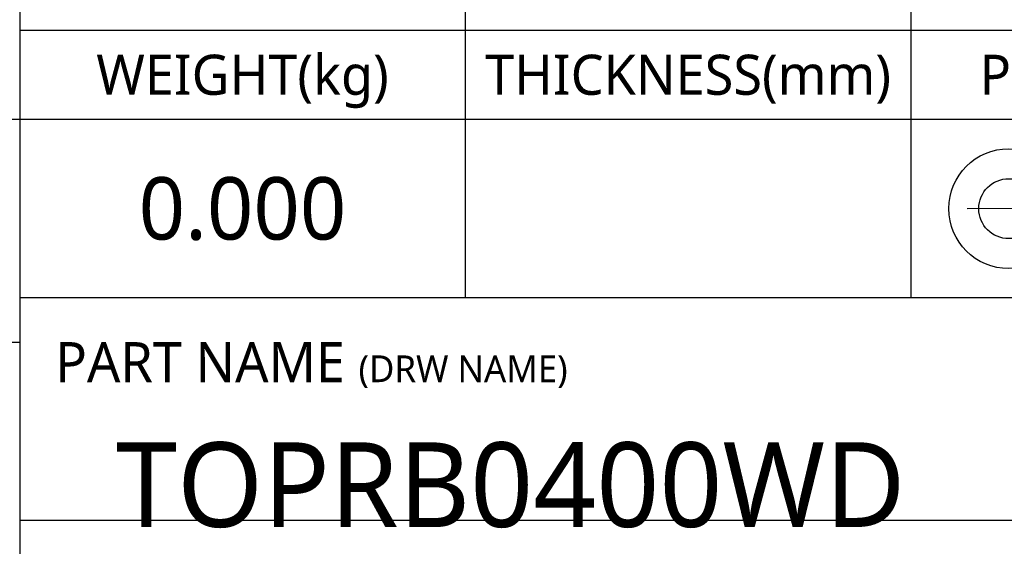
# Model space of a CAD drawing. Header units: millimetres. Extents: x 0 to 594, y 0 to 420.
# Tile 12 of 32: x 509 to 553, y 39 to 62. Entities that reach past the tile are written whole.
import ezdxf

# ---------------------------------------------------------------- set-up
doc = ezdxf.new("R2010")
doc.units = ezdxf.units.MM
doc.header["$LTSCALE"] = 32.67
doc.linetypes.add('CENTER', pattern=[0.6, 0.375, -0.075, 0.075, -0.075])
doc.layers.add('00_TOPRB0400WD-FORMAT', color=7, linetype='CONTINUOUS')
doc.styles.add('TEXTSTYLE_2', font='malgun.ttf')

# ---------------------------------------------------------------- blocks, each defined once
blk = doc.blocks.new('216_BL0', base_point=(558.97, 53.997))
at = {"layer": '00_TOPRB0400WD-FORMAT', "color": 1, "linetype": 'Continuous'}
for p, q in [((558.246, 55.339), (566.819, 56.697)), ((566.819, 56.697), (566.819, 51.343)), ((558.246, 55.339), (558.246, 52.663)), ((566.819, 51.343), (558.246, 52.663))]:
    blk.add_line(p, q, dxfattribs=at)
at = {"layer": '00_TOPRB0400WD-FORMAT', "color": 2, "linetype": 'CENTER'}
blk.add_line((568.683, 54.014), (549.258, 53.982), dxfattribs=at)
at = {"layer": '00_TOPRB0400WD-FORMAT', "color": 2, "linetype": 'Continuous'}
for radius in [2.692, 1.346]:
    blk.add_circle((553.392, 53.989), radius, dxfattribs=at)

msp = doc.modelspace()

# ---------------------------------------------------------------- linework, layer by layer
at = {"layer": '00_TOPRB0400WD-FORMAT', "color": 2, "linetype": 'Continuous'}
for p, q in [((508.999989, 85.999983), (508.999989, 19.999983)), ((528.999989, 73.999983), (528.999989, 49.999983)), ((548.999989, 73.999983), (548.999989, 49.999983)), ((508.999989, 61.999983), (568.999989, 61.999983)), ((448.999989, 57.999983), (568.999989, 57.999983)), ((508.999989, 49.999983), (568.999989, 49.999983)), ((448.999989, 47.999983), (508.999989, 47.999983)), ((508.999989, 39.999983), (568.999989, 39.999983))]:
    msp.add_line(p, q, dxfattribs=at)

# ---------------------------------------------------------------- block references
msp.add_blockref('216_BL0', (558.970171, 53.996569), dxfattribs=at)

# ---------------------------------------------------------------- texts
at = {"layer": '00_TOPRB0400WD-FORMAT', "color": 2, "linetype": 'Continuous', "line_spacing_factor": 0.9, "style": 'TEXTSTYLE_2'}
for s, insert, char_height, width, attachment_point in [('WEIGHT(kg)', (518.999989, 60.899983), 1.8, 13.49295573, 2), ('THICKNESS(mm)', (538.999989, 60.899983), 1.8, 18.72666667, 2), ('PROJECTION', (558.999989, 60.899983), 1.8, 14.4797168, 2), ('0.000', (518.999989, 55.399983), 2.8, 9.43703704, 2), ('PART NAME {\\H0.6667x;(DRW NAME)\\P\\P\\H3.3333x;  \\H0.95x;TOPRB0400WD}', (510.599989, 47.999983), 1.8, 40.34709527, 1)]:
    msp.add_mtext(s, dxfattribs=dict(at, insert=insert, char_height=char_height, width=width, attachment_point=attachment_point))

doc.saveas('drawing.dxf')
